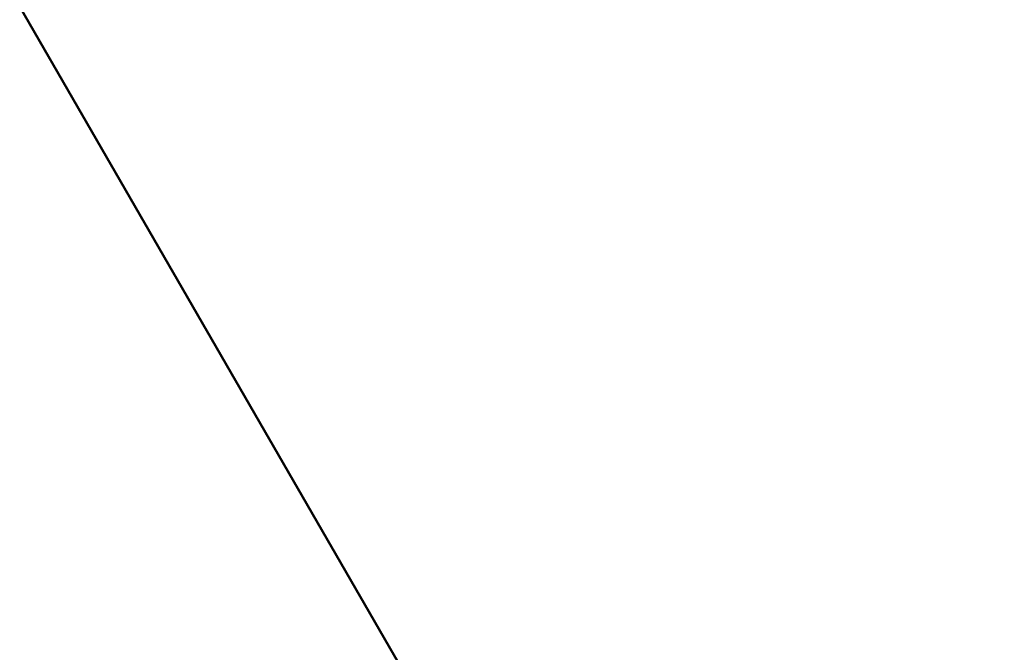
# Model space of a CAD drawing. Header units: millimetres. Extents: x -2000 to 2000, y -2000 to 2000.
# Tile 117 of 256: x -7 to -5.41, y -1.04 to -0.02. Entities that reach past the tile are written whole.
import ezdxf

# ---------------------------------------------------------------- set-up
doc = ezdxf.new("R2010")
doc.units = ezdxf.units.MM
doc.layers.add('E-LITE-EQPM', color=33, linetype='Continuous', lineweight=40)

msp = doc.modelspace()

# ---------------------------------------------------------------- meshes
at = {"layer": 'E-LITE-EQPM'}
mesh = msp.add_polyface(dxfattribs=at)
corners = [(-7, 0, 3962), (-3.5, -6.0622, 3962), (3.5, -6.0622, 3962), (7, 0, 3962), (3.5, 6.0622, 3962), (-3.5, 6.0622, 3962)]
mesh.append_faces([[corners[k] for k in face] for face in [(0, 3, 4, 5)]], dxfattribs={"vtx0": -1})
mesh.append_faces([[corners[k] for k in face] for face in [(1, 2, 3, 0)]], dxfattribs={"vtx2": -1})
mesh = msp.add_polyface(dxfattribs=at)
corners = [(-4, 0, 3917), (0, -4, 3917), (4, 0, 3917), (7, 0, 3962), (3.5, -6.0622, 3962), (-3.5, -6.0622, 3962), (-7, 0, 3962)]
mesh.append_faces([[corners[k] for k in face] for face in [(5, 0, 1), (1, 4, 5)]], dxfattribs={"vtx0": -1, "vtx2": -1})
mesh.append_faces([[corners[k] for k in face] for face in [(6, 0, 5), (3, 4, 2)]], dxfattribs={"vtx1": -1})
mesh.append_faces([[corners[k] for k in face] for face in [(1, 2, 4)]], dxfattribs={"vtx1": -1, "vtx2": -1})

doc.saveas('drawing.dxf')
